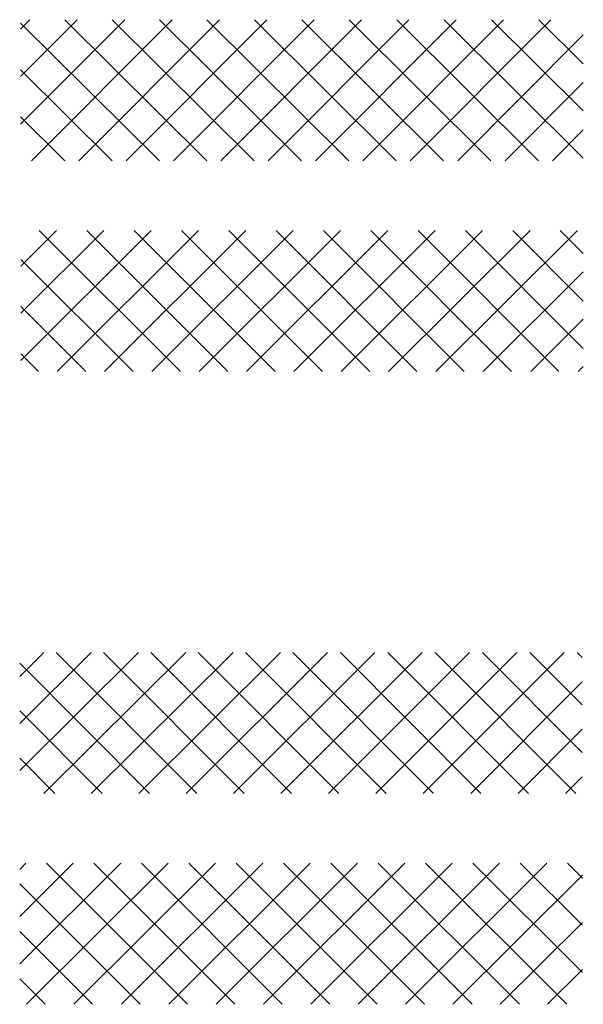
# Model space of a CAD drawing. Header units: metres. Extents: x 7529688 to 7533680, y 5721227 to 5727807.
# Tile 1 of 17: x 7533672 to 7533680, y 5721227 to 5721241. Entities that reach past the tile are written whole.
import ezdxf

# ---------------------------------------------------------------- set-up
doc = ezdxf.new("R2010")
doc.units = ezdxf.units.M
for name, color, linetype in [('D-hatch-chodniki', 221, 'Continuous'), ('D-hatch-zjazdy-kostka', 244, 'Continuous'), ('D-hatch-ścieżki-rowerowe', 191, 'Continuous')]:
    doc.layers.add(name, color=color, linetype=linetype)
pattern_1 = [(45, (958900.9120727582, 144069.7775500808), (-0.3367596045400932, 0.3367596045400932), []), (135, (958900.9120727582, 144069.7775500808), (-0.3367596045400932, -0.3367596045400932), [])]

msp = doc.modelspace()

# ---------------------------------------------------------------- hatches: boundary and pattern name
at = {"layer": 'D-hatch-chodniki'}
h = msp.add_hatch(dxfattribs=at)
h.set_pattern_fill('ANSI37', color=256, scale=0.15, style=0)
h.set_pattern_definition(pattern_1)
h.paths.add_polyline_path([(7533671.79265386, 5721240.97977946), (7533679.79115317, 5721240.97977946), (7533679.79115317, 5721238.973786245), (7533671.79265386, 5721238.973786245)])
at = {"layer": 'D-hatch-chodniki', "true_color": 0x6e6e6e}
h = msp.add_hatch(dxfattribs=at)
h.set_pattern_fill('ANSI37', color=8, scale=0.15, style=0)
h.set_pattern_definition([(45, (0, 0), (-0.3367596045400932, 0.3367596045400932), []), (135, (0, 0), (-0.3367596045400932, -0.3367596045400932), [])])
h.paths.add_polyline_path([(7533671.78141553, 5721228.979782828), (7533679.77991484, 5721228.979782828), (7533679.77991484, 5721226.973789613), (7533671.78141553, 5721226.973789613)])
at = {"layer": 'D-hatch-zjazdy-kostka'}
h = msp.add_hatch(dxfattribs=at)
h.set_pattern_fill('ANSI37', color=256, scale=0.15, style=0)
h.set_pattern_definition([(45, (966515.746042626, 173663.1347362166), (-0.3367596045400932, 0.3367596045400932), []), (135, (966515.746042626, 173663.1347362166), (-0.3367596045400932, -0.3367596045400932), [])])
h.paths.add_polyline_path([(7533679.777667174, 5721231.979781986), (7533671.779167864, 5721231.979781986), (7533671.779167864, 5721229.973788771), (7533679.777667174, 5721229.973788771)])
at = {"layer": 'D-hatch-ścieżki-rowerowe'}
h = msp.add_hatch(dxfattribs=at)
h.set_pattern_fill('ANSI37', color=256, scale=0.15, style=0)
h.set_pattern_definition(pattern_1)
h.paths.add_polyline_path([(7533671.794901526, 5721237.979780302), (7533679.793400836, 5721237.979780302), (7533679.793400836, 5721235.973787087), (7533671.794901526, 5721235.973787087)])

doc.saveas('drawing.dxf')
